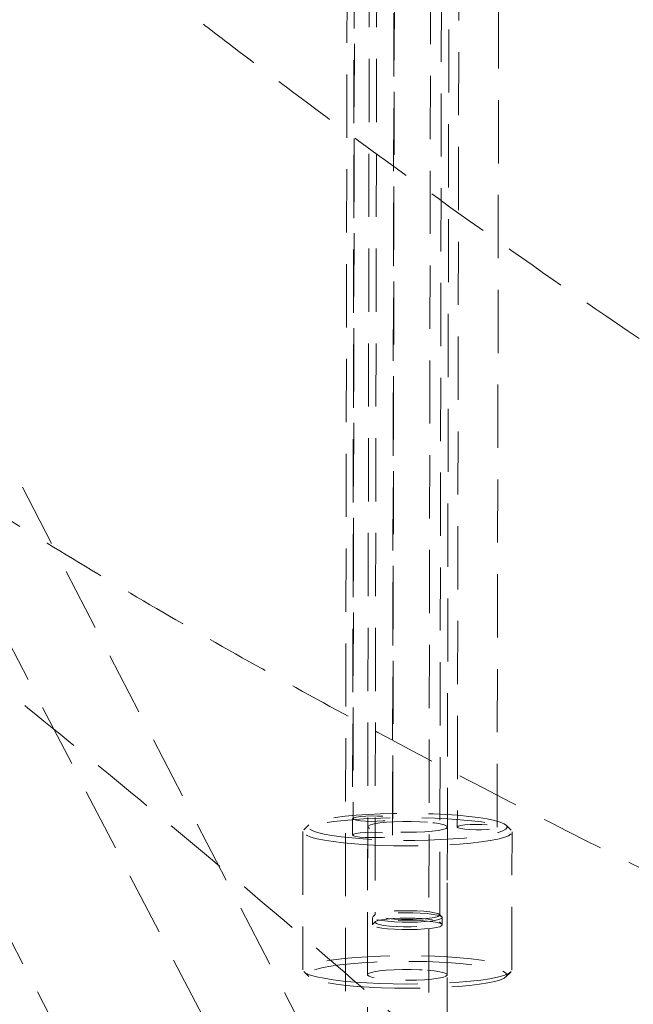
# Model space of a CAD drawing. Header units: millimetres. Extents: x 127 to 4201, y 49 to 2729.
# Tile 31 of 102: x 1055 to 1178, y 1432 to 1630. Entities that reach past the tile are written whole.
import ezdxf

# ---------------------------------------------------------------- set-up
doc = ezdxf.new("R2010")
doc.units = ezdxf.units.MM
doc.header["$LTSCALE"] = 10
doc.linetypes.add('HIDDEN', pattern=[1.905, 1.27, -0.635])

msp = doc.modelspace()

# ---------------------------------------------------------------- linework, layer by layer
at = {"color": 7, "linetype": 'HIDDEN', "lineweight": 0}
for p, q in [((1072.96, 1406.05), (744.05, 2040.35)), ((1122.56, 1405.97), (793.65, 2040.28)), ((778.77, 2032.56), (1107.68, 1398.25)), ((1122.61, 1948.61), (1121.74, 1469.07)), ((1129.74, 1469.05), (1130.61, 1948.6)), ((1143.56, 1946.92), (1142.69, 1467.38)), ((1150.69, 1467.36), (1151.56, 1946.91)), ((1122.51, 1945.33), (1121.65, 1465.79)), ((1129.65, 1465.77), (1130.51, 1945.31)), ((1121.06, 1942.42), (1120.13, 1396.06)), ((1136.9, 1396.04), (1137.83, 1942.39)), ((1125.49, 1907.45), (1124.62, 1424.45)), ((1126.99, 1907.45), (1126.16, 1449.71)), ((1139.16, 1449.68), (1139.99, 1907.43)), ((1140.62, 1424.42), (1141.49, 1907.43)), ((1111.69, 1466.45), (1111.64, 1438.71)), ((1112.88, 1467.81), (1111.89, 1466.84)), ((1124.69, 1467.42), (1124.64, 1437.69)), ((1140.64, 1437.67), (1140.69, 1467.39)), ((1153.5, 1466.76), (1152.51, 1467.74)), ((1153.64, 1438.63), (1153.69, 1466.38)), ((1125.66, 1449.21), (1125.66, 1447.73)), ((1126.22, 1449.83), (1125.73, 1449.34)), ((1126.22, 1448.34), (1125.73, 1447.86)), ((1139.6, 1449.32), (1139.1, 1449.8)), ((1139.59, 1447.83), (1139.1, 1448.32)), ((1139.66, 1447.7), (1139.66, 1449.19)), ((1111.84, 1438.32), (1112.83, 1437.35)), ((1152.45, 1437.27), (1153.44, 1438.24))]:
    msp.add_line(p, q, dxfattribs=at)
at = {"color": 7, "linetype": 'HIDDEN', "lineweight": 0, "flags": 128}
for points in [[(1142.77, 1469.73), (1144.98, 1469.52), (1146.97, 1469.27), (1148.71, 1469), (1150.17, 1468.69), (1151.31, 1468.36), (1152.12, 1468.02), (1152.58, 1467.66), (1152.69, 1467.3), (1152.44, 1466.94), (1151.84, 1466.59), (1150.9, 1466.25), (1149.63, 1465.93), (1148.06, 1465.64), (1146.22, 1465.38), (1144.13, 1465.16), (1141.84, 1464.98), (1139.39, 1464.84), (1136.82, 1464.75), (1134.17, 1464.7), (1131.5, 1464.7), (1128.85, 1464.75), (1126.27, 1464.85), (1123.8, 1464.99), (1121.49, 1465.18), (1119.38, 1465.41), (1117.51, 1465.67), (1115.91, 1465.96), (1114.61, 1466.28), (1113.64, 1466.62), (1113, 1466.97), (1112.71, 1467.33), (1112.78, 1467.69), (1113.21, 1468.05), (1113.98, 1468.39), (1115.09, 1468.72), (1116.51, 1469.02), (1118.22, 1469.3), (1120.19, 1469.54), (1122.38, 1469.74), (1124.76, 1469.9), (1127.27, 1470.02), (1129.89, 1470.09), (1132.55, 1470.11), (1135.22, 1470.09), (1137.84, 1470.01), (1140.37, 1469.89), (1142.77, 1469.73)], [(1122.12, 1463.98), (1124.58, 1463.8), (1127.18, 1463.68), (1129.87, 1463.6), (1132.61, 1463.57), (1135.35, 1463.59), (1138.05, 1463.65), (1140.65, 1463.77), (1143.12, 1463.93), (1145.41, 1464.13), (1147.48, 1464.37), (1149.3, 1464.64), (1150.84, 1464.95), (1152.06, 1465.28), (1152.96, 1465.63), (1153.5, 1465.99), (1153.69, 1466.36), (1153.52, 1466.74), (1153, 1467.1), (1152.13, 1467.46), (1150.92, 1467.79), (1149.41, 1468.11), (1147.6, 1468.39), (1145.54, 1468.64), (1143.27, 1468.85), (1140.81, 1469.02), (1138.21, 1469.15), (1135.52, 1469.23), (1132.78, 1469.26), (1130.04, 1469.24), (1127.34, 1469.17), (1124.74, 1469.06), (1122.27, 1468.9), (1119.98, 1468.7), (1117.9, 1468.46), (1116.08, 1468.18), (1114.55, 1467.88), (1113.32, 1467.55), (1112.43, 1467.2), (1111.88, 1466.83), (1111.69, 1466.46), (1111.86, 1466.09), (1112.39, 1465.72), (1113.26, 1465.37), (1114.46, 1465.03), (1115.98, 1464.72), (1117.78, 1464.44), (1119.84, 1464.19), (1122.12, 1463.98)], [(1127.76, 1469.53), (1126.65, 1469.59), (1125.46, 1469.6), (1124.3, 1469.57), (1123.26, 1469.49), (1122.45, 1469.37), (1121.93, 1469.23), (1121.74, 1469.07), (1121.92, 1468.91), (1122.43, 1468.76), (1123.24, 1468.64), (1124.27, 1468.56), (1125.43, 1468.52), (1126.62, 1468.53), (1127.73, 1468.59), (1128.67, 1468.69), (1129.34, 1468.82), (1129.7, 1468.97), (1129.7, 1469.13), (1129.35, 1469.29), (1128.69, 1469.42), (1127.76, 1469.53)], [(1136.72, 1468.33), (1135.14, 1468.43), (1133.45, 1468.48), (1131.72, 1468.48), (1130.03, 1468.43), (1128.47, 1468.33), (1127.11, 1468.19), (1126.01, 1468.01), (1125.22, 1467.8), (1124.78, 1467.58), (1124.71, 1467.34), (1125.02, 1467.11), (1125.68, 1466.9), (1126.67, 1466.7), (1127.94, 1466.54), (1129.44, 1466.42), (1131.08, 1466.35), (1132.81, 1466.32), (1134.52, 1466.35), (1136.16, 1466.42), (1137.62, 1466.54), (1138.86, 1466.7), (1139.81, 1466.9), (1140.43, 1467.11), (1140.69, 1467.35), (1140.57, 1467.58), (1140.08, 1467.81), (1139.25, 1468.01), (1138.11, 1468.19), (1136.72, 1468.33)], [(1148.71, 1467.84), (1147.6, 1467.9), (1146.41, 1467.91), (1145.25, 1467.88), (1144.21, 1467.8), (1143.4, 1467.68), (1142.88, 1467.54), (1142.69, 1467.38), (1142.87, 1467.22), (1143.38, 1467.07), (1144.19, 1466.95), (1145.22, 1466.87), (1146.38, 1466.83), (1147.57, 1466.84), (1148.68, 1466.9), (1149.62, 1467), (1150.29, 1467.13), (1150.65, 1467.28), (1150.65, 1467.44), (1150.31, 1467.6), (1149.64, 1467.73), (1148.71, 1467.84)], [(1127.66, 1466.24), (1126.55, 1466.3), (1125.36, 1466.32), (1124.2, 1466.29), (1123.16, 1466.21), (1122.35, 1466.09), (1121.83, 1465.95), (1121.65, 1465.79), (1121.82, 1465.63), (1122.33, 1465.48), (1123.14, 1465.36), (1124.17, 1465.28), (1125.33, 1465.24), (1126.52, 1465.25), (1127.63, 1465.3), (1128.57, 1465.4), (1129.24, 1465.54), (1129.6, 1465.69), (1129.6, 1465.85), (1129.26, 1466.01), (1128.59, 1466.14), (1127.66, 1466.24)], [(1136.14, 1448.37), (1137.4, 1448.49), (1138.43, 1448.65), (1139.17, 1448.84), (1139.58, 1449.04), (1139.64, 1449.26), (1139.36, 1449.46), (1138.74, 1449.66), (1137.81, 1449.83), (1136.63, 1449.97), (1135.25, 1450.08), (1133.73, 1450.14), (1132.17, 1450.15), (1130.63, 1450.11), (1129.19, 1450.03), (1127.92, 1449.91), (1126.89, 1449.75), (1126.16, 1449.56), (1125.74, 1449.36), (1125.68, 1449.15), (1125.96, 1448.94), (1126.59, 1448.74), (1127.51, 1448.57), (1128.7, 1448.43), (1130.08, 1448.32), (1131.59, 1448.27), (1133.16, 1448.25), (1134.7, 1448.29), (1136.14, 1448.37)], [(1135.89, 1448.93), (1137.1, 1449.05), (1138.08, 1449.2), (1138.76, 1449.38), (1139.12, 1449.58), (1139.12, 1449.78), (1138.78, 1449.98), (1138.11, 1450.17), (1137.14, 1450.33), (1135.94, 1450.45), (1134.55, 1450.53), (1133.07, 1450.57), (1131.56, 1450.57), (1130.11, 1450.51), (1128.8, 1450.41), (1127.7, 1450.27), (1126.87, 1450.1), (1126.34, 1449.91), (1126.16, 1449.71), (1126.33, 1449.51), (1126.84, 1449.31), (1127.67, 1449.14), (1128.76, 1449), (1130.06, 1448.89), (1131.51, 1448.83), (1133.01, 1448.82), (1134.5, 1448.85), (1135.89, 1448.93)], [(1136.13, 1446.89), (1137.4, 1447.01), (1138.43, 1447.17), (1139.16, 1447.35), (1139.58, 1447.56), (1139.64, 1447.77), (1139.36, 1447.98), (1138.74, 1448.17), (1137.81, 1448.35), (1136.63, 1448.49), (1135.24, 1448.59), (1133.73, 1448.65), (1132.16, 1448.66), (1130.62, 1448.62), (1129.18, 1448.54), (1127.92, 1448.42), (1126.89, 1448.26), (1126.15, 1448.08), (1125.74, 1447.87), (1125.68, 1447.66), (1125.96, 1447.45), (1126.58, 1447.25), (1127.51, 1447.08), (1128.69, 1446.94), (1130.08, 1446.84), (1131.59, 1446.78), (1133.15, 1446.77), (1134.7, 1446.8), (1136.13, 1446.89)], [(1127.02, 1447.78), (1126.43, 1447.97), (1126.17, 1448.17), (1126.26, 1448.38), (1126.7, 1448.57), (1127.46, 1448.75), (1128.5, 1448.89), (1129.77, 1449), (1131.19, 1449.07), (1132.69, 1449.09), (1134.18, 1449.06), (1135.6, 1448.99), (1136.86, 1448.87), (1137.89, 1448.72), (1138.64, 1448.54), (1139.07, 1448.35), (1139.15, 1448.14), (1138.88, 1447.94), (1138.28, 1447.76), (1137.37, 1447.59), (1136.21, 1447.47), (1134.86, 1447.38), (1133.39, 1447.33), (1131.88, 1447.34), (1130.41, 1447.39), (1129.07, 1447.48), (1127.91, 1447.62), (1127.02, 1447.78)], [(1122.07, 1436.23), (1124.53, 1436.06), (1127.13, 1435.94), (1129.82, 1435.86), (1132.56, 1435.83), (1135.3, 1435.85), (1138, 1435.91), (1140.6, 1436.03), (1143.07, 1436.18), (1145.36, 1436.39), (1147.43, 1436.63), (1149.25, 1436.9), (1150.79, 1437.21), (1152.01, 1437.54), (1152.9, 1437.89), (1153.45, 1438.25), (1153.64, 1438.62), (1153.47, 1438.99), (1152.95, 1439.36), (1152.08, 1439.71), (1150.87, 1440.05), (1149.35, 1440.36), (1147.55, 1440.65), (1145.49, 1440.9), (1143.22, 1441.11), (1140.76, 1441.28), (1138.16, 1441.4), (1135.47, 1441.48), (1132.73, 1441.51), (1129.99, 1441.5), (1127.29, 1441.43), (1124.69, 1441.32), (1122.22, 1441.16), (1119.93, 1440.96), (1117.85, 1440.72), (1116.03, 1440.44), (1114.5, 1440.14), (1113.27, 1439.8), (1112.38, 1439.45), (1111.83, 1439.09), (1111.64, 1438.72), (1111.81, 1438.35), (1112.34, 1437.98), (1113.21, 1437.63), (1114.41, 1437.29), (1115.93, 1436.98), (1117.73, 1436.7), (1119.79, 1436.44), (1122.07, 1436.23)], [(1122.57, 1435.36), (1124.96, 1435.19), (1127.49, 1435.07), (1130.12, 1435), (1132.78, 1434.97), (1135.45, 1434.99), (1138.06, 1435.06), (1140.58, 1435.18), (1142.95, 1435.34), (1145.15, 1435.54), (1147.12, 1435.79), (1148.83, 1436.06), (1150.25, 1436.36), (1151.35, 1436.69), (1152.13, 1437.04), (1152.55, 1437.39), (1152.62, 1437.75), (1152.34, 1438.11), (1151.7, 1438.47), (1150.72, 1438.81), (1149.42, 1439.12), (1147.82, 1439.42), (1145.95, 1439.68), (1143.84, 1439.9), (1141.53, 1440.09), (1139.07, 1440.23), (1136.49, 1440.33), (1133.84, 1440.38), (1131.16, 1440.38), (1128.52, 1440.34), (1125.95, 1440.24), (1123.49, 1440.1), (1121.21, 1439.92), (1119.12, 1439.7), (1117.28, 1439.44), (1115.71, 1439.15), (1114.44, 1438.84), (1113.5, 1438.5), (1112.9, 1438.15), (1112.65, 1437.79), (1112.76, 1437.43), (1113.22, 1437.07), (1114.03, 1436.72), (1115.17, 1436.39), (1116.62, 1436.09), (1118.36, 1435.81), (1120.36, 1435.56), (1122.57, 1435.36)], [(1136.67, 1438.61), (1138.06, 1438.47), (1139.2, 1438.29), (1140.03, 1438.08), (1140.52, 1437.86), (1140.63, 1437.62), (1140.38, 1437.39), (1139.76, 1437.17), (1138.81, 1436.98), (1137.57, 1436.82), (1136.1, 1436.7), (1134.47, 1436.62), (1132.75, 1436.6), (1131.03, 1436.62), (1129.38, 1436.7), (1127.89, 1436.82), (1126.62, 1436.98), (1125.63, 1437.17), (1124.96, 1437.39), (1124.66, 1437.62), (1124.73, 1437.85), (1125.17, 1438.08), (1125.96, 1438.29), (1127.06, 1438.47), (1128.42, 1438.61), (1129.98, 1438.71), (1131.66, 1438.76), (1133.39, 1438.76), (1135.09, 1438.71), (1136.67, 1438.61)]]:
    msp.add_lwpolyline(points, dxfattribs=at)
at = {"color": 7, "linetype": 'Continuous', "lineweight": 15}
msp.add_open_spline([(632.09, 1459.29), (679.37, 1519.34), (765.96, 1623.09), (935.53, 1795.25), (1083.22, 1942.17), (1064.71, 2087.29), (1098.1, 2172.23), (1117.92, 2218.82)], degree=3, knots=[0.1551728, 0.1551728, 0.1551728, 0.1551728, 0.4502186, 0.6268436, 0.7360795, 0.8474641, 0.9857195, 0.9857195, 0.9857195, 0.9857195], dxfattribs=at)
at = {"color": 7, "linetype": 'HIDDEN', "lineweight": 0}
for points, knots in [([(841.2, 2218.82), (842.08, 2213.83), (843.85, 2203.86), (846.07, 2188.83), (847.74, 2173.69), (848.64, 2158.41), (848.59, 2144.07), (847.67, 2130.7), (846.01, 2118.28), (843.46, 2105.71), (839.92, 2092.96), (835.29, 2080.03), (829.47, 2066.94), (822.59, 2053.72), (815.03, 2040.34), (807.1, 2026.85), (799.7, 2014.24), (793.11, 2002.54), (787.42, 1991.78), (782.25, 1981.03), (777.78, 1970.28), (774.21, 1959.68), (771.67, 1949.25), (770.29, 1939), (770.09, 1928.83), (770.92, 1918.76), (772.66, 1908.84), (775.18, 1899.08), (778.36, 1889.47), (782.09, 1879.95), (787.39, 1868.02), (794.51, 1853.9), (803.32, 1837.73), (812.03, 1821.89), (820.63, 1805.36), (829.12, 1788.28), (837.58, 1770.68), (845.72, 1753.53), (853.75, 1736.83), (861.87, 1720.53), (869.87, 1705.44), (877.85, 1691.49), (885.83, 1678.64), (894.44, 1666.03), (903.79, 1653.66), (913.88, 1641.51), (924.69, 1629.59), (936.57, 1617.49), (949.57, 1605.22), (963.75, 1592.81), (978.65, 1580.63), (994.25, 1568.67), (1011.15, 1556.44), (1029.39, 1543.98), (1049, 1531.31), (1069.28, 1518.85), (1090.2, 1506.59), (1111.71, 1494.51), (1133.75, 1482.59), (1156.27, 1470.81), (1171.49, 1463.15), (1179.16, 1459.29)], [0, 0, 0, 0, 0.015456, 0.030917, 0.046401, 0.061946, 0.077617, 0.09008, 0.102737, 0.115664, 0.128947, 0.142685, 0.156983, 0.171859, 0.187197, 0.202845, 0.218636, 0.23104, 0.243364, 0.255553, 0.267569, 0.279405, 0.290646, 0.301805, 0.312981, 0.324264, 0.33571, 0.347137, 0.358755, 0.370548, 0.382491, 0.404062, 0.42571, 0.447119, 0.468044, 0.492299, 0.515868, 0.538769, 0.561021, 0.582648, 0.603685, 0.620994, 0.637975, 0.654696, 0.671248, 0.687711, 0.704153, 0.720634, 0.738872, 0.757284, 0.775918, 0.794818, 0.814012, 0.835811, 0.858026, 0.880667, 0.903733, 0.927217, 0.951104, 0.975374, 1, 1, 1, 1]), ([(1139.09, 1734.05), (1135.02, 1734.13), (1126.87, 1734.29), (1114.04, 1734.13), (1100.61, 1733.23), (1086.66, 1731.43), (1072.7, 1728.82), (1058.77, 1725.45), (1044.9, 1721.39), (1029.11, 1716.03), (1011.47, 1709.21), (992.08, 1700.79), (972.98, 1691.67), (954.15, 1682.01), (935.55, 1671.93), (913.85, 1659.72), (889.11, 1645.32), (861.48, 1628.57), (834.2, 1611.46), (808.37, 1594.77), (783.93, 1578.59), (760.87, 1562.9), (738.04, 1546.97), (723.05, 1536.02), (715.55, 1530.54)], [0, 0, 0, 0, 0.025428, 0.050884, 0.080152, 0.109451, 0.138729, 0.168794, 0.198879, 0.228954, 0.272921, 0.316923, 0.360969, 0.405044, 0.449111, 0.493122, 0.560636, 0.628186, 0.695742, 0.763264, 0.822408, 0.881554, 0.940777, 1, 1, 1, 1]), ([(1179.22, 1565.52), (1167.57, 1573.39), (1156.2, 1581.28), (1133.99, 1597.08), (1123.16, 1604.98), (1107.29, 1616.82), (1102.06, 1620.76), (1094.31, 1626.66), (1091.74, 1628.62), (1086.63, 1632.54), (1084.1, 1634.5), (1071.52, 1644.23), (1061.75, 1651.89), (1047.45, 1663.08), (1042.74, 1666.76), (1033.4, 1674), (1028.78, 1677.55), (1019.58, 1684.47), (1015.01, 1687.84), (1005.87, 1694.36), (1001.31, 1697.5), (992.13, 1703.47), (987.52, 1706.31), (978.2, 1711.58), (973.49, 1714.03), (966.29, 1717.31), (963.87, 1718.34), (960.21, 1719.78), (958.98, 1720.25), (956.5, 1721.13), (955.26, 1721.56), (951.51, 1722.78), (949.02, 1723.55), (945.3, 1724.64), (944.07, 1725), (941.61, 1725.68), (940.38, 1726.01), (939.17, 1726.33)], [0, 0, 0, 0, 0.125, 0.125, 0.25, 0.25, 0.3125, 0.3125, 0.34375, 0.34375, 0.375, 0.375, 0.5, 0.5, 0.5625, 0.5625, 0.625, 0.625, 0.6875, 0.6875, 0.75, 0.75, 0.8125, 0.8125, 0.875, 0.875, 0.90625, 0.90625, 0.921875, 0.921875, 0.9375, 0.9375, 0.96875, 0.96875, 0.984375, 0.984375, 1, 1, 1, 1]), ([(1179.09, 1382.18), (1173.74, 1387.79), (1163.03, 1399.01), (1146.1, 1415.04), (1128.77, 1430.64), (1108.55, 1448.1), (1085.52, 1467.47), (1059.67, 1488.68), (1035.89, 1507.94), (1014.34, 1525.41), (994.9, 1540.99), (975.34, 1556.22), (956.84, 1570.05), (939.27, 1582.27), (922.62, 1592.82), (905.65, 1602.52), (888.43, 1611.28), (873.19, 1617.9), (860.14, 1623.07), (851.03, 1625.91), (845.24, 1628.55), (842.3, 1628.79), (840.93, 1628.43), (839.94, 1627.78), (839.36, 1626.97), (839.04, 1625.64), (839.65, 1619.31), (839.93, 1608.1), (841.81, 1592.39), (844.15, 1576.81), (847.15, 1561.36), (850.75, 1546.07), (854.96, 1530.97), (859.8, 1516.08), (865.28, 1501.45), (871.79, 1486.26), (879.54, 1470.63), (888.72, 1454.74), (898.88, 1439.48), (910.01, 1424.97), (921.92, 1411.51), (934.54, 1399.11), (947.75, 1387.72), (960.5, 1378.06), (969.83, 1371.75), (974.65, 1368.66), (975.84, 1367.86), (976.11, 1367.62), (976.16, 1367.54), (976.17, 1367.5), (976.17, 1367.47), (976.15, 1367.45), (976.12, 1367.42), (976.07, 1367.4), (975.99, 1367.38), (975.88, 1367.36), (975.72, 1367.34), (975.48, 1367.32), (975.12, 1367.31), (974.33, 1367.29), (972.64, 1367.28), (969.06, 1367.27), (959.45, 1367.25), (950.92, 1367.25), (944.45, 1367.24)], [0, 0, 0, 0, 0.030042, 0.060106, 0.090183, 0.120242, 0.163384, 0.206538, 0.249681, 0.282082, 0.314497, 0.346904, 0.379292, 0.405491, 0.431758, 0.45803, 0.484262, 0.510434, 0.526597, 0.542761, 0.550837, 0.553131, 0.555323, 0.556801, 0.558007, 0.559208, 0.562017, 0.582379, 0.602756, 0.623124, 0.643478, 0.663843, 0.684197, 0.704565, 0.724942, 0.745308, 0.769358, 0.793488, 0.817637, 0.841752, 0.865792, 0.888789, 0.911811, 0.934812, 0.951972, 0.956262, 0.957337, 0.957609, 0.95768, 0.957718, 0.957751, 0.957787, 0.957823, 0.957918, 0.958011, 0.958147, 0.958349, 0.958652, 0.959106, 0.959785, 0.961783, 0.965795, 0.974036, 1, 1, 1, 1])]:
    msp.add_open_spline(points, degree=3, knots=knots, dxfattribs=at)

doc.saveas('drawing.dxf')
